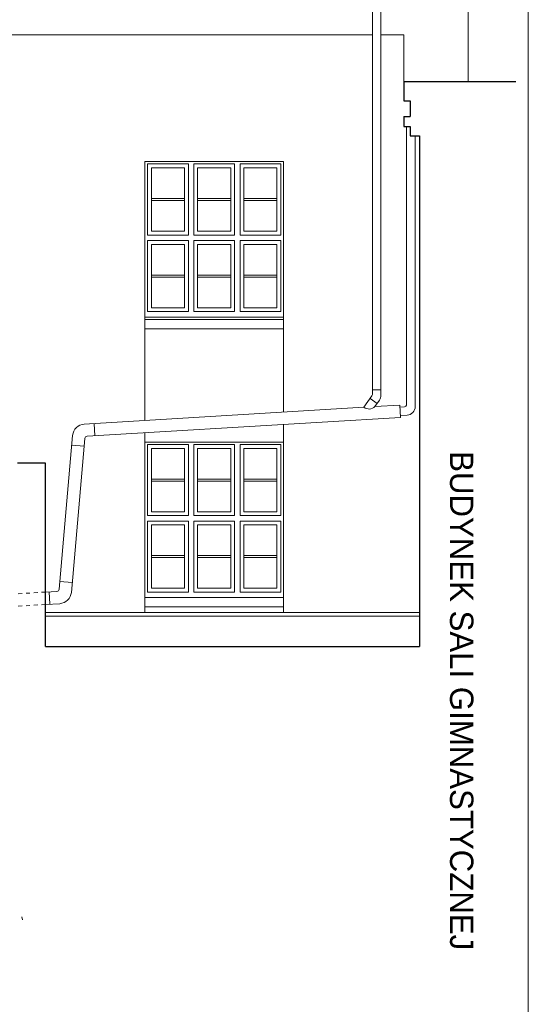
# Model space of a CAD drawing. Extents: x -394022 to -71759, y -12022 to 18278.
# Tile 83 of 91: x -78300 to -71759, y -5078 to 7588. Entities that reach past the tile are written whole.
import ezdxf

# ---------------------------------------------------------------- set-up
doc = ezdxf.new("R2010")
doc.units = 0
doc.header["$MEASUREMENT"] = 0
doc.linetypes.add('Hidden Line', pattern=[100, 50, -50])
for name, color, linetype, lineweight in [('Arch opisy_Nr_Pióra__1', 7, 'Continuous', 25), ('ARCH TABELA_Nr_Pióra__21', 7, 'Continuous', 13), ('INWENT ODWODNIENIE_Nr_Pióra__21', 7, 'Continuous', 13), ('INWENT. DRZWI_Nr_Pióra__21', 7, 'Continuous', 13), ('INWENT.ŚCIANY_Nr_Pióra__1', 7, 'Continuous', 25), ('INWENT.ŚCIANY_Nr_Pióra__21', 7, 'Continuous', 13)]:
    doc.layers.add(name, color=color, linetype=linetype, lineweight=lineweight)
doc.layers.add('INWENT.ŚCIANY_Nr_Pióra__2', color=7, linetype='Continuous', lineweight=13, true_color=0x7f7f7f)
doc.styles.add('GENERATED_STYLE_4', font='txt')

msp = doc.modelspace()

# ---------------------------------------------------------------- linework, layer by layer
at = {"layer": 'ARCH TABELA_Nr_Pióra__21', "linetype": 'Continuous'}
msp.add_line((-71758.7, 18278.4), (-71758.7, -11421.6), dxfattribs=at)
at = {"layer": 'INWENT ODWODNIENIE_Nr_Pióra__21', "linetype": 'Continuous'}
for p, q in [((-73763.7, 10793.4), (-73763.7, 2767)), ((-73653.7, 10793.4), (-73653.7, 2757.5)), ((-73323.7, 6213.2), (-73323.7, 2638.6)), ((-73213.7, 6093.2), (-73213.7, 2610.3)), ((-73763.7, 2827), (-73653.7, 2827)), ((-73769.2, 2749.7), (-73872.7, 2602.4)), ((-73703, 2652.5), (-73793, 2715.8)), ((-73673.7, 2694.2), (-73732.3, 2610.9)), ((-73872.7, 2602.4), (-77469.5, 2386.6)), ((-73412.7, 2630), (-73732.3, 2610.9)), ((-73403.1, 2470.3), (-73412.7, 2630)), ((-73351.9, 2608.6), (-73411.2, 2605.1)), ((-73403.1, 2470.3), (-77434.1, 2228.5)), ((-73317.1, 2500.5), (-73404.6, 2495.3)), ((-77334.3, 2234.4), (-77343.9, 2394.2)), ((-77619.3, 2240.9), (-77792.5, 261)), ((-77462.2, 2201.1), (-77635.4, 221.3)), ((-77470.9, 2101.5), (-77630.3, 2115.5)), ((-77783.8, 360.7), (-77624.4, 346.7)), ((-77820.6, 233.7), (-77968.7, 224.8)), ((-77920.4, 227.7), (-77910.9, 68)), ((-77785.2, 75.5), (-77968.7, 64.5))]:
    msp.add_line(p, q, dxfattribs=at)
at = {"layer": 'INWENT ODWODNIENIE_Nr_Pióra__21', "linetype": 'Hidden Line'}
for p, q in [((-77968.7, 224.8), (-78328.7, 203.2)), ((-77968.7, 64.5), (-78328.7, 42.9))]:
    msp.add_line(p, q, dxfattribs=at)
at = {"layer": 'INWENT ODWODNIENIE_Nr_Pióra__21', "linetype": 'Continuous'}
for centre, radius, start, end in [((-73793.7, 2767), 30, 324.90568, 0), ((-73763.7, 2757.5), 110, 324.90568, 0), ((-73807.2, 2685.2), 105.5, 231.66284, 315.20442), ((-73353.7, 2638.6), 30, 273.43363, 0), ((-73323.7, 2610.3), 110, 273.43363, 0), ((-77459.9, 2226.9), 160, 93.43363, 175), ((-77432.3, 2198.5), 30, 93.43363, 175), ((-77822.4, 263.7), 30, 273.43363, 355), ((-77794.8, 235.3), 160, 273.43363, 355)]:
    msp.add_arc(centre, radius, start, end, dxfattribs=at)
at = {"layer": 'INWENT. DRZWI_Nr_Pióra__21', "linetype": 'Continuous'}
for p, q in [((-76131.2, 5733.2), (-76656.2, 5733.2)), ((-76656.2, 4818.2), (-76656.2, 5733.2)), ((-76131.2, 4818.2), (-76131.2, 5733.2)), ((-75536.2, 5733.2), (-76061.2, 5733.2)), ((-76061.2, 4818.2), (-76061.2, 5733.2)), ((-75536.2, 4818.2), (-75536.2, 5733.2)), ((-75466.2, 4818.2), (-75466.2, 5733.2)), ((-74941.2, 5733.2), (-75466.2, 5733.2)), ((-74941.2, 5733.2), (-74941.2, 4818.2)), ((-76181.2, 5683.2), (-76606.2, 5683.2)), ((-76606.2, 4868.2), (-76606.2, 5683.2)), ((-76181.2, 4868.2), (-76181.2, 5683.2)), ((-75586.2, 5683.2), (-76011.2, 5683.2)), ((-76011.2, 4868.2), (-76011.2, 5683.2)), ((-75586.2, 4868.2), (-75586.2, 5683.2)), ((-75416.2, 5683.2), (-74991.2, 5683.2)), ((-75416.2, 4868.2), (-75416.2, 5683.2)), ((-74991.2, 4868.2), (-74991.2, 5683.2)), ((-76181.2, 5288.7), (-76606.2, 5288.7)), ((-76181.2, 5262.7), (-76606.2, 5262.7)), ((-75586.2, 5288.7), (-76011.2, 5288.7)), ((-75586.2, 5262.7), (-76011.2, 5262.7)), ((-75416.2, 5288.7), (-74991.2, 5288.7)), ((-75416.2, 5262.7), (-74991.2, 5262.7)), ((-76131.2, 4818.2), (-76656.2, 4818.2)), ((-76181.2, 4868.2), (-76606.2, 4868.2)), ((-75536.2, 4818.2), (-76061.2, 4818.2)), ((-75586.2, 4868.2), (-76011.2, 4868.2)), ((-74941.2, 4818.2), (-75466.2, 4818.2)), ((-75416.2, 4868.2), (-74991.2, 4868.2)), ((-76131.2, 4748.2), (-76656.2, 4748.2)), ((-76656.2, 3833.2), (-76656.2, 4748.2)), ((-76181.2, 4698.2), (-76606.2, 4698.2)), ((-76606.2, 3883.2), (-76606.2, 4698.2)), ((-76181.2, 3883.2), (-76181.2, 4698.2)), ((-76131.2, 3833.2), (-76131.2, 4748.2)), ((-75536.2, 4748.2), (-76061.2, 4748.2)), ((-76061.2, 3833.2), (-76061.2, 4748.2)), ((-75586.2, 4698.2), (-76011.2, 4698.2)), ((-76011.2, 3883.2), (-76011.2, 4698.2)), ((-75586.2, 3883.2), (-75586.2, 4698.2)), ((-75536.2, 3833.2), (-75536.2, 4748.2)), ((-75466.2, 3833.2), (-75466.2, 4748.2)), ((-74941.2, 4748.2), (-75466.2, 4748.2)), ((-75416.2, 4698.2), (-74991.2, 4698.2)), ((-75416.2, 3883.2), (-75416.2, 4698.2)), ((-74991.2, 3883.2), (-74991.2, 4698.2)), ((-74941.2, 4748.2), (-74941.2, 3833.2)), ((-76181.2, 4303.7), (-76606.2, 4303.7)), ((-76181.2, 4277.7), (-76606.2, 4277.7)), ((-75586.2, 4303.7), (-76011.2, 4303.7)), ((-75586.2, 4277.7), (-76011.2, 4277.7)), ((-75416.2, 4303.7), (-74991.2, 4303.7)), ((-75416.2, 4277.7), (-74991.2, 4277.7)), ((-76131.2, 3833.2), (-76656.2, 3833.2)), ((-76181.2, 3883.2), (-76606.2, 3883.2)), ((-75536.2, 3833.2), (-76061.2, 3833.2)), ((-75586.2, 3883.2), (-76011.2, 3883.2)), ((-74941.2, 3833.2), (-75466.2, 3833.2)), ((-75416.2, 3883.2), (-74991.2, 3883.2)), ((-76656.2, 1208.2), (-76656.2, 2123.2)), ((-76131.2, 2123.2), (-76656.2, 2123.2)), ((-76656.2, 1208.2), (-76656.2, 2123.2)), ((-76131.2, 2123.2), (-76656.2, 2123.2)), ((-76606.2, 1258.2), (-76606.2, 2073.2)), ((-76181.2, 2073.2), (-76606.2, 2073.2)), ((-76606.2, 1258.2), (-76606.2, 2073.2)), ((-76181.2, 2073.2), (-76606.2, 2073.2)), ((-76181.2, 1258.2), (-76181.2, 2073.2)), ((-76181.2, 1258.2), (-76181.2, 2073.2)), ((-76131.2, 1208.2), (-76131.2, 2123.2)), ((-76131.2, 1208.2), (-76131.2, 2123.2)), ((-76061.2, 1208.2), (-76061.2, 2123.2)), ((-75536.2, 2123.2), (-76061.2, 2123.2)), ((-76061.2, 1208.2), (-76061.2, 2123.2)), ((-75536.2, 2123.2), (-76061.2, 2123.2)), ((-76011.2, 1258.2), (-76011.2, 2073.2)), ((-75586.2, 2073.2), (-76011.2, 2073.2)), ((-76011.2, 1258.2), (-76011.2, 2073.2)), ((-75586.2, 2073.2), (-76011.2, 2073.2)), ((-75586.2, 1258.2), (-75586.2, 2073.2)), ((-75586.2, 1258.2), (-75586.2, 2073.2)), ((-75536.2, 1208.2), (-75536.2, 2123.2)), ((-75536.2, 1208.2), (-75536.2, 2123.2)), ((-74941.2, 2123.2), (-75466.2, 2123.2)), ((-75466.2, 1208.2), (-75466.2, 2123.2)), ((-74941.2, 2123.2), (-75466.2, 2123.2)), ((-75466.2, 1208.2), (-75466.2, 2123.2)), ((-75416.2, 1258.2), (-75416.2, 2073.2)), ((-75416.2, 2073.2), (-74991.2, 2073.2)), ((-75416.2, 1258.2), (-75416.2, 2073.2)), ((-75416.2, 2073.2), (-74991.2, 2073.2)), ((-74991.2, 1258.2), (-74991.2, 2073.2)), ((-74991.2, 1258.2), (-74991.2, 2073.2)), ((-74941.2, 2123.2), (-74941.2, 1208.2)), ((-74941.2, 2123.2), (-74941.2, 1208.2)), ((-76181.2, 1678.7), (-76606.2, 1678.7)), ((-76181.2, 1678.7), (-76606.2, 1678.7)), ((-76181.2, 1652.7), (-76606.2, 1652.7)), ((-76181.2, 1652.7), (-76606.2, 1652.7)), ((-75586.2, 1678.7), (-76011.2, 1678.7)), ((-75586.2, 1678.7), (-76011.2, 1678.7)), ((-75586.2, 1652.7), (-76011.2, 1652.7)), ((-75586.2, 1652.7), (-76011.2, 1652.7)), ((-75416.2, 1678.7), (-74991.2, 1678.7)), ((-75416.2, 1678.7), (-74991.2, 1678.7)), ((-75416.2, 1652.7), (-74991.2, 1652.7)), ((-75416.2, 1652.7), (-74991.2, 1652.7)), ((-76131.2, 1208.2), (-76656.2, 1208.2)), ((-76131.2, 1208.2), (-76656.2, 1208.2)), ((-76181.2, 1258.2), (-76606.2, 1258.2)), ((-76181.2, 1258.2), (-76606.2, 1258.2)), ((-75536.2, 1208.2), (-76061.2, 1208.2)), ((-75536.2, 1208.2), (-76061.2, 1208.2)), ((-75586.2, 1258.2), (-76011.2, 1258.2)), ((-75586.2, 1258.2), (-76011.2, 1258.2)), ((-74941.2, 1208.2), (-75466.2, 1208.2)), ((-74941.2, 1208.2), (-75466.2, 1208.2)), ((-75416.2, 1258.2), (-74991.2, 1258.2)), ((-75416.2, 1258.2), (-74991.2, 1258.2)), ((-76656.2, 223.2), (-76656.2, 1138.2)), ((-76131.2, 1138.2), (-76656.2, 1138.2)), ((-76656.2, 223.2), (-76656.2, 1138.2)), ((-76131.2, 1138.2), (-76656.2, 1138.2)), ((-76606.2, 273.2), (-76606.2, 1088.2)), ((-76181.2, 1088.2), (-76606.2, 1088.2)), ((-76606.2, 273.2), (-76606.2, 1088.2)), ((-76181.2, 1088.2), (-76606.2, 1088.2)), ((-76181.2, 273.2), (-76181.2, 1088.2)), ((-76181.2, 273.2), (-76181.2, 1088.2)), ((-76131.2, 223.2), (-76131.2, 1138.2)), ((-76131.2, 223.2), (-76131.2, 1138.2)), ((-76061.2, 223.2), (-76061.2, 1138.2)), ((-75536.2, 1138.2), (-76061.2, 1138.2)), ((-76061.2, 223.2), (-76061.2, 1138.2)), ((-75536.2, 1138.2), (-76061.2, 1138.2)), ((-76011.2, 273.2), (-76011.2, 1088.2)), ((-75586.2, 1088.2), (-76011.2, 1088.2)), ((-76011.2, 273.2), (-76011.2, 1088.2)), ((-75586.2, 1088.2), (-76011.2, 1088.2)), ((-75586.2, 273.2), (-75586.2, 1088.2)), ((-75586.2, 273.2), (-75586.2, 1088.2)), ((-75536.2, 223.2), (-75536.2, 1138.2)), ((-75536.2, 223.2), (-75536.2, 1138.2)), ((-74941.2, 1138.2), (-75466.2, 1138.2)), ((-75466.2, 223.2), (-75466.2, 1138.2)), ((-74941.2, 1138.2), (-75466.2, 1138.2)), ((-75466.2, 223.2), (-75466.2, 1138.2)), ((-75416.2, 273.2), (-75416.2, 1088.2)), ((-75416.2, 1088.2), (-74991.2, 1088.2)), ((-75416.2, 273.2), (-75416.2, 1088.2)), ((-75416.2, 1088.2), (-74991.2, 1088.2)), ((-74991.2, 273.2), (-74991.2, 1088.2)), ((-74991.2, 273.2), (-74991.2, 1088.2)), ((-74941.2, 1138.2), (-74941.2, 223.2)), ((-74941.2, 1138.2), (-74941.2, 223.2)), ((-76181.2, 693.7), (-76606.2, 693.7)), ((-76181.2, 693.7), (-76606.2, 693.7)), ((-76181.2, 667.7), (-76606.2, 667.7)), ((-76181.2, 667.7), (-76606.2, 667.7)), ((-75586.2, 693.7), (-76011.2, 693.7)), ((-75586.2, 693.7), (-76011.2, 693.7)), ((-75586.2, 667.7), (-76011.2, 667.7)), ((-75586.2, 667.7), (-76011.2, 667.7)), ((-75416.2, 693.7), (-74991.2, 693.7)), ((-75416.2, 693.7), (-74991.2, 693.7)), ((-75416.2, 667.7), (-74991.2, 667.7)), ((-75416.2, 667.7), (-74991.2, 667.7)), ((-76181.2, 273.2), (-76606.2, 273.2)), ((-76181.2, 273.2), (-76606.2, 273.2)), ((-75586.2, 273.2), (-76011.2, 273.2)), ((-75586.2, 273.2), (-76011.2, 273.2)), ((-75416.2, 273.2), (-74991.2, 273.2)), ((-75416.2, 273.2), (-74991.2, 273.2)), ((-76131.2, 223.2), (-76656.2, 223.2)), ((-76131.2, 223.2), (-76656.2, 223.2)), ((-75536.2, 223.2), (-76061.2, 223.2)), ((-75536.2, 223.2), (-76061.2, 223.2)), ((-74941.2, 223.2), (-75466.2, 223.2)), ((-74941.2, 223.2), (-75466.2, 223.2))]:
    msp.add_line(p, q, dxfattribs=at)
at = {"layer": 'INWENT.ŚCIANY_Nr_Pióra__1', "linetype": 'Continuous'}
for p, q in [((-73358.7, 6793.2), (-71920, 6793.2)), ((-73358.7, 6793.2), (-73358.7, 6543.2)), ((-73358.7, 6543.2), (-73278.8, 6543.2)), ((-73278.8, 6543.2), (-73278.8, 6343.2)), ((-73358.7, 6343.2), (-73358.7, 6213.2)), ((-73358.7, 6343.2), (-73278.8, 6343.2)), ((-73358.7, 6213.2), (-73278.8, 6213.2)), ((-73278.8, 6213.2), (-73278.8, 6093.2)), ((-73278.8, 6093.2), (-73158.7, 6093.2)), ((-73158.7, 6093.2), (-73158.7, -476.8)), ((-77968.7, 1883.2), (-78328.7, 1883.2)), ((-77968.7, -476.8), (-77968.7, 1883.2)), ((-77968.7, -476.8), (-73158.7, -476.8))]:
    msp.add_line(p, q, dxfattribs=at)
at = {"layer": 'INWENT.ŚCIANY_Nr_Pióra__2', "linetype": 'Continuous'}
msp.add_line((-78264.1, -3991.8), (-78271.4, -3952.2), dxfattribs=at)
at = {"layer": 'INWENT.ŚCIANY_Nr_Pióra__21', "linetype": 'Continuous'}
for p, q in [((-72530.4, 8075), (-72530.4, 6793.2)), ((-73763.7, 7393.2), (-87393.7, 7393.2)), ((-73358.7, 7393.2), (-73653.7, 7393.2)), ((-73358.7, 7393.2), (-73358.7, 6793.2)), ((-76688.7, 2433.5), (-76688.7, 5763.2)), ((-76688.7, 3613.2), (-76688.7, 5763.2)), ((-74908.7, 5763.2), (-76688.7, 5763.2)), ((-74908.7, 2540.3), (-74908.7, 5763.2)), ((-74908.7, 5763.2), (-74908.7, 3613.2)), ((-74908.7, 3763.2), (-76688.7, 3763.2)), ((-74908.7, 3733.2), (-76688.7, 3733.2)), ((-74908.7, 3613.2), (-76688.7, 3613.2)), ((-74908.7, 3.2), (-74908.7, 2380)), ((-76688.7, 3.2), (-76688.7, 2273.2)), ((-74908.7, 2153.2), (-76688.7, 2153.2)), ((-76688.7, -36.8), (-76688.7, 2153.2)), ((-74908.7, 2153.2), (-76688.7, 2153.2)), ((-76688.7, 3.2), (-76688.7, 2153.2)), ((-74908.7, 2153.2), (-74908.7, -36.8)), ((-74908.7, 2153.2), (-74908.7, 3.2)), ((-74908.7, 153.2), (-76688.7, 153.2)), ((-74908.7, 153.2), (-76688.7, 153.2)), ((-74908.7, 33.2), (-76688.7, 33.2)), ((-74908.7, 33.2), (-76688.7, 33.2)), ((-73158.7, -36.8), (-77968.7, -36.8)), ((-73158.7, -86.8), (-77968.7, -86.8)), ((-74908.7, -36.8), (-76688.7, -36.8))]:
    msp.add_line(p, q, dxfattribs=at)

# ---------------------------------------------------------------- texts
at = {"layer": 'Arch opisy_Nr_Pióra__1', "linetype": 'Continuous', "insert": (-72465.5, -4382.3), "char_height": 300, "attachment_point": 3, "rotation": 270, "style": 'GENERATED_STYLE_4'}
msp.add_mtext('{BUDYNEK SALI GIMNASTYCZNEJ}', dxfattribs=at)

doc.saveas('drawing.dxf')
